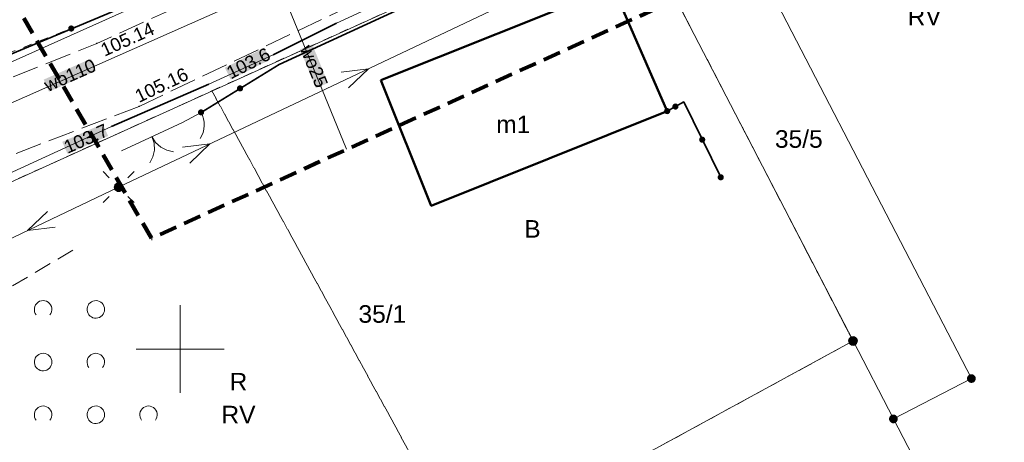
# Model space of a CAD drawing. Extents: x 6414462 to 20492237, y 5756825 to 17376351.
# Tile 106 of 127: x 6498241 to 6498297, y 5809695 to 5809719. Entities that reach past the tile are written whole.
import ezdxf
from ezdxf.enums import TextEntityAlignment as Align

# ---------------------------------------------------------------- set-up
doc = ezdxf.new("R2010")
doc.units = 0
for name, pattern in [('2324-2024 mdcp$0$PRZER1-1', [1, 0.5, -0.5]), ('2324-2024 mdcp$0$PRZER2-1', [1.5, 1, -0.5]), ('2324-2024 mdcp$0$PRZER3-1', [2, 1.5, -0.5]), ('Lipnica teren 1$0$HIDDEN2', [0.1875, 0.125, -0.0625])]:
    doc.linetypes.add(name, pattern=pattern)
for name, color, linetype, lineweight in [('2324-2024 mdcp$0$GEPPGD', 7, 'Continuous', 18), ('2324-2024 mdcp$0$GESBZO', 7, 'Continuous', 50), ('2324-2024 mdcp$0$GESBZO_O', 7, 'Continuous', 50), ('2324-2024 mdcp$0$GESDZI', 7, 'Continuous', 18), ('2324-2024 mdcp$0$GESDZI_O', 7, 'Continuous', 18), ('2324-2024 mdcp$0$GSLKBR', 7, 'Continuous', 18), ('2324-2024 mdcp$0$GSLKFU', 7, 'Continuous', 18), ('2324-2024 mdcp$0$GSLKOG', 7, 'Continuous', 35), ('2324-2024 mdcp$0$GSPWPS', 7, 'Continuous', 13), ('2324-2024 mdcp$0$GSPWPS_O', 7, 'Continuous', 13), ('2324-2024 mdcp$0$GSSKOA', 7, 'Continuous', 18), ('2324-2024 mdcp$0$GSSZAD', 7, 'Continuous', 18), ('2324-2024 mdcp$0$GULLOB', 7, 'Continuous', 35), ('2324-2024 mdcp$0$GUPELA', 7, 'Continuous', 18), ('2324-2024 mdcp$0$GUPPRZ_O', 7, 'Continuous', 18), ('2324-2024 mdcp$0$Ramka sekcyjna', 7, 'Continuous', 18), ('2324-2024 mdcp$0$zasięg aktualizacji', 230, '2324-2024 mdcp$0$PRZER2-1', 100)]:
    doc.layers.add(name, color=color, linetype=linetype, lineweight=lineweight)
for name, color, linetype, lineweight, true_color in [('2324-2024 mdcp$0$GESKKL_O', 7, 'Continuous', 18, 0x24bc24), ('2324-2024 mdcp$0$GESUZY', 7, 'Continuous', 18, 0x008000), ('2324-2024 mdcp$0$GESUZY_O', 7, 'Continuous', 18, 0x008000), ('2324-2024 mdcp$0$GULEPR', 1, 'Continuous', 18, 0xff0000), ('2324-2024 mdcp$0$GULWPR', 5, 'Continuous', 18, 0x0000ff), ('2324-2024 mdcp$0$GULWPR_O', 5, 'Continuous', 18, 0x0000ff)]:
    doc.layers.add(name, color=color, linetype=linetype, lineweight=lineweight, true_color=true_color)
doc.layers.add('Lipnica teren 1$0$demontaże', color=10, linetype='Continuous')
doc.styles.add('2324-2024 mdcp$0$Arial', font='arial.ttf')

# ---------------------------------------------------------------- blocks, each defined once
blk = doc.blocks.new('2324-2024 mdcp$0$GSPWPS1')
blk.add_hatch(color=0).paths.add_polyline_path([(-0.045, 0), (-0.043467, -0.011647), (-0.038971, -0.0225), (-0.03182, -0.03182), (-0.0225, -0.038971), (-0.011647, -0.043467), (0, -0.045), (0.011647, -0.043467), (0.0225, -0.038971), (0.03182, -0.03182), (0.038971, -0.0225), (0.043467, -0.011647), (0.045, 0), (0.043467, 0.011647), (0.038971, 0.0225), (0.03182, 0.03182), (0.0225, 0.038971), (0.011647, 0.043467), (0, 0.045), (-0.011647, 0.043467), (-0.0225, 0.038971), (-0.03182, 0.03182), (-0.038971, 0.0225), (-0.043467, 0.011647), (-0.045, 0)])
blk = doc.blocks.new('2324-2024 mdcp$0$GSSZAD1')
at = {"color": 0}
blk.add_lwpolyline([(0.5, 0), (0.490964, 0.094626), (0.464184, 0.185831), (0.420627, 0.27032), (0.361867, 0.34504), (0.290028, 0.407288), (0.207708, 0.454816), (0.117879, 0.485906), (0.023791, 0.499434), (-0.071157, 0.494911), (-0.163534, 0.4725), (-0.25, 0.433013), (-0.32743, 0.377875), (-0.393027, 0.309079), (-0.444418, 0.229113), (-0.479746, 0.140866), (-0.497736, 0.047528), (-0.497736, -0.047528), (-0.479746, -0.140866), (-0.444418, -0.229113), (-0.393027, -0.309079), (-0.32743, -0.377875), (-0.25, -0.433013), (-0.163534, -0.4725), (-0.071157, -0.494911), (0.023791, -0.499434), (0.117879, -0.485906), (0.207708, -0.454816), (0.290028, -0.407288), (0.361867, -0.34504), (0.420627, -0.27032), (0.464184, -0.185831), (0.490964, -0.094626)], close=True, dxfattribs=at)
blk = doc.blocks.new('2324-2024 mdcp$0$GSSZAD2')
at = {"color": 0}
blk.add_lwpolyline([(-0.390312, -0.3125), (-0.445567, -0.226869), (-0.482312, -0.131814), (-0.49902, -0.031282), (-0.494998, 0.070549), (-0.470412, 0.169449), (-0.426283, 0.26131), (-0.364446, 0.342315), (-0.287468, 0.409099), (-0.198548, 0.458889), (-0.10138, 0.489614), (0, 0.5), (0.10138, 0.489614), (0.198548, 0.458889), (0.287468, 0.409099), (0.364446, 0.342315), (0.426283, 0.26131), (0.470412, 0.169449), (0.494998, 0.070549), (0.49902, -0.031282), (0.482312, -0.131814), (0.445567, -0.226869), (0.390312, -0.3125)], dxfattribs=at)
blk = doc.blocks.new('2324-2024 mdcp$0$SUEP1')
at = {"color": 0}
blk.add_lwpolyline([(-0.75, -0.5), (0.75, 0), (-0.75, 0.5)], dxfattribs=at)
blk = doc.blocks.new('2324-2024 mdcp$0$GUPELA2')
blk.add_hatch(color=0).paths.add_polyline_path([(-0.001087, 0.044987), (0.011881, 0.043403), (0.021281, 0.03965), (0.030065, 0.033482), (0.038133, 0.023893), (0.043117, 0.012881), (0.044986, 0.001113), (0.044323, -0.007777), (0.040557, -0.019497), (0.033417, -0.030138), (0.024849, -0.037517), (0.013788, -0.042836), (0.002013, -0.044955), (-0.00982, -0.043916), (-0.020466, -0.040077), (-0.029541, -0.033946), (-0.036867, -0.025804), (-0.04187, -0.01649), (-0.04461, -0.005909), (-0.044532, 0.006476), (-0.041285, 0.017903), (-0.034764, 0.028574), (-0.024479, 0.03776), (-0.013449, 0.042943), (-0.001087, 0.044987)])
at = {"color": 0}
for points in [[(-0.883883, 0.883883), (-0.53033, 0.53033)], [(0.883883, 0.883883), (0.53033, 0.53033)], [(-0.883883, -0.883883), (-0.53033, -0.53033)], [(0.883883, -0.883883), (0.53033, -0.53033)]]:
    blk.add_lwpolyline(points, dxfattribs=at)
blk = doc.blocks.new('2324-2024 mdcp$0$GUPELA1')
at = {"true_color": 0xffffff}
blk.add_hatch(color=7, dxfattribs=at).paths.add_polyline_path([(-0.25, 0), (-0.241481, -0.064705), (-0.216506, -0.125), (-0.176777, -0.176777), (-0.125, -0.216506), (-0.064705, -0.241481), (0, -0.25), (0.064705, -0.241481), (0.125, -0.216506), (0.176777, -0.176777), (0.216506, -0.125), (0.241481, -0.064705), (0.25, 0), (0.241481, 0.064705), (0.216506, 0.125), (0.176777, 0.176777), (0.125, 0.216506), (0.064705, 0.241481), (0, 0.25), (-0.064705, 0.241481), (-0.125, 0.216506), (-0.176777, 0.176777), (-0.216506, 0.125), (-0.241481, 0.064705), (-0.25, 0)])
at = {"color": 0}
blk.add_lwpolyline([(0, 0.25), (0.064705, 0.241481), (0.125, 0.216506), (0.176777, 0.176777), (0.216506, 0.125), (0.241481, 0.064705), (0.25, 0), (0.241481, -0.064705), (0.216506, -0.125), (0.176777, -0.176777), (0.125, -0.216506), (0.064705, -0.241481), (0, -0.25), (-0.064705, -0.241481), (-0.125, -0.216506), (-0.176777, -0.176777), (-0.216506, -0.125), (-0.241481, -0.064705), (-0.25, 0), (-0.241481, 0.064705), (-0.216506, 0.125), (-0.176777, 0.176777), (-0.125, 0.216506), (-0.064705, 0.241481)], close=True, dxfattribs=at)
blk = doc.blocks.new('2324-2024 mdcp$0$KOLO')
blk.add_hatch(color=0).paths.add_polyline_path([(-0.175, 0), (-0.169037, -0.045293), (-0.151554, -0.0875), (-0.123744, -0.123744), (-0.0875, -0.151554), (-0.045293, -0.169037), (0, -0.175), (0.045293, -0.169037), (0.0875, -0.151554), (0.123744, -0.123744), (0.151554, -0.0875), (0.169037, -0.045293), (0.175, 0), (0.169037, 0.045293), (0.151554, 0.0875), (0.123744, 0.123744), (0.0875, 0.151554), (0.045293, 0.169037), (0, 0.175), (-0.045293, 0.169037), (-0.0875, 0.151554), (-0.123744, 0.123744), (-0.151554, 0.0875), (-0.169037, 0.045293), (-0.175, 0)])
blk = doc.blocks.new('2324-2024 mdcp$0$GSLKOG1')
blk.add_hatch(color=0).paths.add_polyline_path([(-0.175, 0), (-0.169037, -0.045293), (-0.151554, -0.0875), (-0.123744, -0.123744), (-0.0875, -0.151554), (-0.045293, -0.169037), (0, -0.175), (0.045293, -0.169037), (0.0875, -0.151554), (0.123744, -0.123744), (0.151554, -0.0875), (0.169037, -0.045293), (0.175, 0), (0.169037, 0.045293), (0.151554, 0.0875), (0.123744, 0.123744), (0.0875, 0.151554), (0.045293, 0.169037), (0, 0.175), (-0.045293, 0.169037), (-0.0875, 0.151554), (-0.123744, 0.123744), (-0.151554, 0.0875), (-0.169037, 0.045293), (-0.175, 0)])
blk = doc.blocks.new('2324-2024 mdcp$0$GSLKFU1')
at = {"color": 0}
blk.add_lwpolyline([(0, 0), (-0.012833, -0.195789), (-0.051111, -0.388229), (-0.114181, -0.574025), (-0.200962, -0.75), (-0.30997, -0.913142), (-0.43934, -1.06066), (-0.586858, -1.19003), (-0.75, -1.299038)], dxfattribs=at)
blk = doc.blocks.new('2324-2024 mdcp$0$GSLKBR1')
at = {"color": 0}
for points in [[(1.299038, 0.75), (1.06066, 0.43934), (0.75, 0.200962), (0.388229, 0.051111), (0, 0)], [(0, 0), (0.388229, -0.051111), (0.75, -0.200962), (1.06066, -0.43934), (1.299038, -0.75)]]:
    blk.add_lwpolyline(points, dxfattribs=at)
blk = doc.blocks.new('2324-2024 mdcp$0$GEPPGD1_2')
at = {"true_color": 0xffffff}
blk.add_hatch(color=7, dxfattribs=at).paths.add_polyline_path([(0, -0.25), (0.077254, -0.237764), (0.146946, -0.202254), (0.202254, -0.146946), (0.237764, -0.077254), (0.25, 0), (0.237764, 0.077254), (0.202254, 0.146946), (0.146946, 0.202254), (0.077254, 0.237764), (0, 0.25), (-0.077254, 0.237764), (-0.146946, 0.202254), (-0.202254, 0.146946), (-0.237764, 0.077254), (-0.25, 0), (-0.237764, -0.077254), (-0.202254, -0.146946), (-0.146946, -0.202254), (-0.077254, -0.237764), (0, -0.25)])
blk.add_hatch(color=0).paths.add_polyline_path([(0, -0.045), (0.013906, -0.042798), (0.02645, -0.036406), (0.036406, -0.02645), (0.042798, -0.013906), (0.045, 0), (0.042798, 0.013906), (0.036406, 0.02645), (0.02645, 0.036406), (0.013906, 0.042798), (0, 0.045), (-0.013906, 0.042798), (-0.02645, 0.036406), (-0.036406, 0.02645), (-0.042798, 0.013906), (-0.045, 0), (-0.042798, -0.013906), (-0.036406, -0.02645), (-0.02645, -0.036406), (-0.013906, -0.042798), (0, -0.045)])
blk = doc.blocks.new('2324-2024 mdcp$0$GEPPGD1_1')
at = {"true_color": 0xffffff}
blk.add_hatch(color=7, dxfattribs=at).paths.add_polyline_path([(0, -0.25), (0.077254, -0.237764), (0.146946, -0.202254), (0.202254, -0.146946), (0.237764, -0.077254), (0.25, 0), (0.237764, 0.077254), (0.202254, 0.146946), (0.146946, 0.202254), (0.077254, 0.237764), (0, 0.25), (-0.077254, 0.237764), (-0.146946, 0.202254), (-0.202254, 0.146946), (-0.237764, 0.077254), (-0.25, 0), (-0.237764, -0.077254), (-0.202254, -0.146946), (-0.146946, -0.202254), (-0.077254, -0.237764), (0, -0.25)])
at = {"color": 0}
blk.add_lwpolyline([(0, 0.25), (0.077254, 0.237764), (0.146946, 0.202254), (0.202254, 0.146946), (0.237764, 0.077254), (0.25, 0), (0.237764, -0.077254), (0.202254, -0.146946), (0.146946, -0.202254), (0.077254, -0.237764), (0, -0.25), (-0.077254, -0.237764), (-0.146946, -0.202254), (-0.202254, -0.146946), (-0.237764, -0.077254), (-0.25, 0), (-0.237764, 0.077254), (-0.202254, 0.146946), (-0.146946, 0.202254), (-0.077254, 0.237764)], close=True, dxfattribs=at)
blk = doc.blocks.new('2324-2024 mdcp')
at = {"layer": '2324-2024 mdcp$0$GULWPR_O', "true_color": 0xffffff}
for points in [[(6498256.828, 5809717.065), (6498257.522, 5809717.349), (6498258.423, 5809715.146), (6498257.729, 5809714.862), (6498256.828, 5809717.065)], [(6498242.231, 5809715.343), (6498244.92, 5809716.532), (6498245.223, 5809715.846), (6498242.534, 5809714.657), (6498242.231, 5809715.343)]]:
    blk.add_hatch(color=7, dxfattribs=at).paths.add_polyline_path(points, flags=0)
at = {"layer": '2324-2024 mdcp$0$GUPPRZ_O', "true_color": 0xffffff}
for points in [[(6498252.548, 5809716.017), (6498254.794, 5809717.159), (6498255.134, 5809716.491), (6498252.888, 5809715.349), (6498252.548, 5809716.017)], [(6498243.289, 5809711.799), (6498245.593, 5809712.819), (6498245.897, 5809712.133), (6498243.592, 5809711.113), (6498243.289, 5809711.799)]]:
    blk.add_hatch(color=7, dxfattribs=at).paths.add_polyline_path(points, flags=0)
at = {"layer": '2324-2024 mdcp$0$GESBZO', "color": 18, "linetype": 'Continuous', "lineweight": 50, "true_color": 0x0a0909}
blk.add_lwpolyline([(6498261.43, 5809715.31), (6498274.65, 5809720.6), (6498277.73, 5809713.55), (6498264.301, 5809708.165)], close=True, dxfattribs=at)
at = {"layer": '2324-2024 mdcp$0$GESDZI', "color": 7, "linetype": 'Continuous', "lineweight": 18}
for points in [[(6498086.88, 5809635.22), (6498149.97, 5809671.19), (6498158.454, 5809675.816), (6498183.288, 5809691.265), (6498210.34, 5809702.898), (6498250.843, 5809721.043), (6498255.246, 5809723.193), (6498284.59, 5809737.518), (6498336.53, 5809764.26), (6498349.29, 5809770), (6498351.165, 5809770.816), (6498357.57, 5809773.68), (6498385.47, 5809786.23), (6498389.73, 5809788.34), (6498395.12, 5809790.98), (6498474.92, 5809830.27), (6498519.28, 5809851.17), (6498558.08, 5809869.44), (6498581.52, 5809880.48), (6498706.5, 5809939.35)], [(6498399.71, 5809786.07), (6498378.88, 5809775.84), (6498357.18, 5809764.7), (6498354.01, 5809763.14), (6498327.32, 5809749.98), (6498300.63, 5809736.82), (6498279.962, 5809727.457), (6498275.4, 5809725.39), (6498229.86, 5809704.76), (6498220.93, 5809700.12), (6498216.89, 5809698.02), (6498190.27, 5809685.86), (6498179.39, 5809679.84), (6498167.98, 5809673.48), (6498155.28, 5809667.65), (6498141.811, 5809660.247), (6498134.801, 5809656.394), (6498121.13, 5809648.88), (6498104.66, 5809637.74), (6498088.19, 5809626.61)]]:
    blk.add_lwpolyline(points, dxfattribs=at)
for points in [[(6498250.843, 5809721.043), (6498210.34, 5809702.898), (6498147.544, 5809813.462), (6498188.135, 5809835.514), (6498203.85, 5809801.58)], [(6498279.962, 5809727.457), (6498300.63, 5809736.82), (6498327.17, 5809696.54), (6498311.6, 5809675.84), (6498304.903, 5809668.418), (6498290.61, 5809696.02), (6498295.05, 5809698.32)], [(6498275.4, 5809725.39), (6498279.962, 5809727.457), (6498295.05, 5809698.32), (6498290.61, 5809696.02), (6498288.31, 5809700.46)], [(6498288.31, 5809700.46), (6498248.32, 5809678.64), (6498229.86, 5809704.76), (6498275.4, 5809725.39)]]:
    blk.add_lwpolyline(points, close=True, dxfattribs=at)
at = {"layer": '2324-2024 mdcp$0$GESUZY', "color": 96, "linetype": '2324-2024 mdcp$0$PRZER1-1', "lineweight": 18, "true_color": 0x008000}
for points in [[(6498190.27, 5809685.86), (6498216.89, 5809698.02), (6498220.43, 5809699.86), (6498220.93, 5809700.12), (6498229.86, 5809704.76), (6498251.81, 5809714.7), (6498275.4, 5809725.39), (6498279.962, 5809727.457), (6498300.63, 5809736.82), (6498327.32, 5809749.98), (6498354.01, 5809763.14), (6498357.18, 5809764.7), (6498378.88, 5809775.84), (6498399.71, 5809786.07)], [(6498706.5, 5809939.35), (6498581.52, 5809880.48), (6498558.08, 5809869.44), (6498519.28, 5809851.17), (6498474.92, 5809830.27), (6498395.12, 5809790.98), (6498389.73, 5809788.34), (6498385.47, 5809786.23), (6498357.57, 5809773.68), (6498351.165, 5809770.816), (6498349.29, 5809770), (6498336.53, 5809764.26), (6498284.59, 5809737.518), (6498272.586, 5809731.658), (6498255.246, 5809723.193), (6498250.843, 5809721.043), (6498240.121, 5809716.8), (6498217.74, 5809706.353), (6498210.34, 5809702.898), (6498183.288, 5809691.265), (6498158.454, 5809675.816), (6498149.97, 5809671.19), (6498086.88, 5809635.22)], [(6498266.19, 5809688.39), (6498288.31, 5809700.46), (6498275.4, 5809725.39), (6498279.962, 5809727.457), (6498300.63, 5809736.82), (6498327.32, 5809749.98), (6498349.24, 5809716.72), (6498341.03, 5809710.28), (6498327.17, 5809696.54), (6498311.6, 5809675.84)], [(6498251.81, 5809714.7), (6498266.19, 5809688.39)]]:
    blk.add_lwpolyline(points, dxfattribs=at)
for points in [[(6498228.016, 5809739.971), (6498236.768, 5809745.165), (6498250.843, 5809721.043), (6498240.121, 5809716.8)], [(6498275.4, 5809725.39), (6498288.31, 5809700.46), (6498266.19, 5809688.39), (6498251.81, 5809714.7)]]:
    blk.add_lwpolyline(points, close=True, dxfattribs=at)
at = {"layer": '2324-2024 mdcp$0$GSLKBR', "color": 7, "linetype": 'Continuous', "lineweight": 18}
blk.add_lwpolyline([(6498246.66, 5809711.28), (6498250.13, 5809712.91)], dxfattribs=at)
at = {"layer": '2324-2024 mdcp$0$GSLKFU', "color": 7, "linetype": 'Continuous', "lineweight": 18}
blk.add_lwpolyline([(6498250.13, 5809712.91), (6498251.19, 5809713.48)], dxfattribs=at)
at = {"layer": '2324-2024 mdcp$0$GSLKOG', "color": 7, "linetype": 'Continuous', "lineweight": 35}
for points in [[(6498251.19, 5809713.48), (6498255.638, 5809716.208), (6498275.364, 5809725.292)], [(6498250.661, 5809721.129), (6498223.106, 5809709.576), (6498221.191, 5809709.861)], [(6498280.78, 5809709.78), (6498278.67, 5809714.07), (6498277.73, 5809713.55)]]:
    blk.add_lwpolyline(points, dxfattribs=at)
at = {"layer": '2324-2024 mdcp$0$GSSKOA', "color": 7, "linetype": '2324-2024 mdcp$0$PRZER3-1', "lineweight": 18}
for points in [[(6498292.695, 5809739.408), (6498272.495, 5809730.039), (6498258.834, 5809723.581), (6498245.255, 5809717.404)], [(6498247.669, 5809713.82), (6498260.674, 5809720.02), (6498274.193, 5809726.107), (6498294.56, 5809734.875)], [(6498155.797, 5809673.291), (6498169.738, 5809681.431), (6498185.935, 5809690.941), (6498229.346, 5809711.054), (6498245.255, 5809717.404)], [(6498247.669, 5809713.82), (6498225.044, 5809705.175), (6498214.249, 5809700.036), (6498192.189, 5809689.217), (6498187.965, 5809687.165), (6498183.656, 5809684.855), (6498157.712, 5809670.275), (6498155.797, 5809673.291)]]:
    blk.add_lwpolyline(points, dxfattribs=at)
at = {"layer": '2324-2024 mdcp$0$GSSZAD', "color": 7, "linetype": '2324-2024 mdcp$0$PRZER2-1', "lineweight": 18}
blk.add_lwpolyline([(6498243.89, 5809705.63), (6498234.05, 5809699.8), (6498241.04, 5809687.34), (6498251.11, 5809669.01), (6498262.06, 5809651.07), (6498268.84, 5809643.72)], dxfattribs=at)
at = {"layer": '2324-2024 mdcp$0$GULEPR', "color": 1, "linetype": 'Continuous', "lineweight": 18, "true_color": 0xff0000}
for points in [[(6498200.66, 5809687.34), (6498246.5, 5809709.22), (6498290.94, 5809730.28), (6498335.24, 5809751.33), (6498377.1, 5809771.16)], [(6498172.47, 5809672.39), (6498172.72, 5809672.74), (6498173.99, 5809672.42), (6498177.39, 5809675.38), (6498178.76, 5809680.09), (6498189.45, 5809686.19), (6498211.26, 5809696.26), (6498214.9, 5809697.95), (6498219.59, 5809700.2), (6498230.34, 5809705.44), (6498246.1, 5809712.68), (6498251.63, 5809715.08), (6498255.29, 5809716.76), (6498258.9, 5809718.55), (6498263.82, 5809720.84), (6498267.42, 5809722.41), (6498275.03, 5809725.87), (6498277.54, 5809727.17), (6498285.55, 5809730.56), (6498301.77, 5809737.79), (6498315.45, 5809744.58), (6498327.5, 5809750.54), (6498327.95, 5809750.29)]]:
    blk.add_lwpolyline(points, dxfattribs=at)
at = {"layer": '2324-2024 mdcp$0$GULLOB', "color": 7, "linetype": 'Continuous', "lineweight": 35}
for points in [[(6498255.29, 5809716.76), (6498258.9, 5809718.55)], [(6498246.1, 5809712.68), (6498251.63, 5809715.08)]]:
    blk.add_lwpolyline(points, dxfattribs=at)
at = {"layer": '2324-2024 mdcp$0$GULWPR', "color": 5, "linetype": 'Continuous', "lineweight": 18, "true_color": 0x0000ff}
for points in [[(6498231.89, 5809710.27), (6498255.63, 5809720.77)], [(6498255.63, 5809720.77), (6498259.47, 5809711.38)]]:
    blk.add_lwpolyline(points, dxfattribs=at)
at = {"layer": '2324-2024 mdcp$0$Ramka sekcyjna', "color": 7, "linetype": 'Continuous', "lineweight": 18, "flags": 128}
for points in [[(6498250, 5809697.5), (6498250, 5809702.5)], [(6498252.5, 5809700), (6498247.5, 5809700)]]:
    blk.add_lwpolyline(points, dxfattribs=at)
at = {"layer": '2324-2024 mdcp$0$zasięg aktualizacji'}
blk.add_lwpolyline([(6498303.01, 5809731.194), (6498248.373, 5809706.305), (6498223.102, 5809749.882), (6498278.628, 5809779.528), (6498303.01, 5809731.194)], dxfattribs=at)
at = {"layer": '2324-2024 mdcp$0$GEPPGD', "color": 7, "linetype": 'Continuous', "lineweight": 18}
for name, p in [('2324-2024 mdcp$0$GEPPGD1_1', (6498288.31, 5809700.46)), ('2324-2024 mdcp$0$GEPPGD1_2', (6498295.05, 5809698.32)), ('2324-2024 mdcp$0$GEPPGD1_2', (6498290.61, 5809696.02))]:
    blk.add_blockref(name, p, dxfattribs=at)
at = {"layer": '2324-2024 mdcp$0$GSLKBR', "color": 7, "linetype": 'Continuous', "lineweight": 18, "rotation": 295.1613514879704}
blk.add_blockref('2324-2024 mdcp$0$GSLKBR1', (6498248.395, 5809712.095), dxfattribs=at)
at = {"layer": '2324-2024 mdcp$0$GSLKFU', "color": 7, "linetype": 'Continuous', "lineweight": 18, "rotation": 28.26851278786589}
blk.add_blockref('2324-2024 mdcp$0$GSLKFU1', (6498251.19, 5809713.48), dxfattribs=at)
at = {"layer": '2324-2024 mdcp$0$GSLKOG', "color": 7, "linetype": 'Continuous', "lineweight": 35}
for name, p, rotation in [('2324-2024 mdcp$0$KOLO', (6498243.8, 5809718.253), 202.7463841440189), ('2324-2024 mdcp$0$KOLO', (6498243.8, 5809718.253), 202.7463841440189), ('2324-2024 mdcp$0$KOLO', (6498253.414, 5809714.844), 31.52117881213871), ('2324-2024 mdcp$0$KOLO', (6498253.414, 5809714.844), 31.52117881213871), ('2324-2024 mdcp$0$KOLO', (6498278.2, 5809713.81), 208.9509952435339), ('2324-2024 mdcp$0$KOLO', (6498278.2, 5809713.81), 208.9509952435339), ('2324-2024 mdcp$0$GSLKOG1', (6498251.19, 5809713.48), 31.52117881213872), ('2324-2024 mdcp$0$GSLKOG1', (6498277.73, 5809713.55), 208.9509952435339), ('2324-2024 mdcp$0$KOLO', (6498279.725, 5809711.925), 116.189873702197), ('2324-2024 mdcp$0$KOLO', (6498279.725, 5809711.925), 116.189873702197), ('2324-2024 mdcp$0$GSLKOG1', (6498280.78, 5809709.78), 116.189873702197)]:
    blk.add_blockref(name, p, dxfattribs=dict(at, rotation=rotation))
at = {"layer": '2324-2024 mdcp$0$GSPWPS', "color": 7, "linetype": 'Continuous', "lineweight": 13}
for p in [(6498245.255, 5809717.404), (6498247.669, 5809713.82)]:
    blk.add_blockref('2324-2024 mdcp$0$GSPWPS1', p, dxfattribs=at)
at = {"layer": '2324-2024 mdcp$0$GSSZAD', "color": 7, "linetype": 'Continuous', "lineweight": 18}
for name, p in [('2324-2024 mdcp$0$GSSZAD2', (6498242.2, 5809702.259)), ('2324-2024 mdcp$0$GSSZAD1', (6498245.2, 5809702.259)), ('2324-2024 mdcp$0$GSSZAD1', (6498242.2, 5809699.259)), ('2324-2024 mdcp$0$GSSZAD2', (6498245.2, 5809699.259)), ('2324-2024 mdcp$0$GSSZAD2', (6498242.2, 5809696.259)), ('2324-2024 mdcp$0$GSSZAD1', (6498245.2, 5809696.259)), ('2324-2024 mdcp$0$GSSZAD2', (6498248.2, 5809696.259))]:
    blk.add_blockref(name, p, dxfattribs=at)
at = {"layer": '2324-2024 mdcp$0$GULEPR', "color": 1, "linetype": 'Continuous', "lineweight": 18, "true_color": 0xff0000}
for p, rotation in [((6498260.055, 5809715.644), 25.35615102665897), ((6498251.018, 5809711.361), 25.35615102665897), ((6498241.988, 5809707.066), 205.5157213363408)]:
    blk.add_blockref('2324-2024 mdcp$0$SUEP1', p, dxfattribs=dict(at, rotation=rotation))
at = {"layer": '2324-2024 mdcp$0$GUPELA', "color": 7, "linetype": 'Continuous', "lineweight": 18}
for name in ['2324-2024 mdcp$0$GUPELA2', '2324-2024 mdcp$0$GUPELA1']:
    blk.add_blockref(name, (6498246.5, 5809709.22), dxfattribs=at)
at = {"layer": '2324-2024 mdcp$0$GESBZO_O', "color": 7, "linetype": 'Continuous', "lineweight": 0, "style": '2324-2024 mdcp$0$Arial'}
blk.add_text('m1', height=1, dxfattribs=at).set_placement((6498268.966, 5809712.294), align=Align.CENTER)
at = {"layer": '2324-2024 mdcp$0$GESDZI_O', "color": 7, "linetype": 'Continuous', "lineweight": 0, "style": '2324-2024 mdcp$0$Arial'}
for s, p in [('35/5', (6498285.225, 5809711.462)), ('35/1', (6498261.514, 5809701.497))]:
    blk.add_text(s, height=1, dxfattribs=at).set_placement(p, align=Align.CENTER)
at = {"layer": '2324-2024 mdcp$0$GESKKL_O', "color": 82, "linetype": 'Continuous', "lineweight": 0, "true_color": 0x24bc24, "style": '2324-2024 mdcp$0$Arial'}
for p in [(6498292.385, 5809718.444), (6498253.322, 5809695.767)]:
    blk.add_text('RV', height=1, dxfattribs=at).set_placement(p, align=Align.CENTER)
at = {"layer": '2324-2024 mdcp$0$GESUZY_O', "color": 96, "linetype": 'Continuous', "lineweight": 0, "true_color": 0x008000, "style": '2324-2024 mdcp$0$Arial'}
for s, p in [('B', (6498270.06, 5809706.342)), ('R', (6498253.322, 5809697.642))]:
    blk.add_text(s, height=1, dxfattribs=at).set_placement(p, align=Align.CENTER)
at = {"layer": '2324-2024 mdcp$0$GSPWPS_O', "color": 7, "linetype": 'Continuous', "lineweight": 0, "style": '2324-2024 mdcp$0$Arial'}
for s, rotation, p in [('105.14', 24.4605, (6498245.695, 5809716.642)), ('105.16', 25.489, (6498247.655, 5809714.008))]:
    blk.add_text(s, height=0.75, rotation=rotation, dxfattribs=at).set_placement(p)
at = {"layer": '2324-2024 mdcp$0$GULWPR_O', "color": 5, "linetype": 'Continuous', "lineweight": 0, "true_color": 0x0000ff, "style": '2324-2024 mdcp$0$Arial'}
for s, rotation, p in [('wo25', 292.2419, (6498257.278, 5809715.964)), ('wo110', 23.8594, (6498243.879, 5809715.252))]:
    blk.add_text(s, height=0.75, rotation=rotation, dxfattribs=at).set_placement(p, align=Align.CENTER)
at = {"layer": '2324-2024 mdcp$0$GUPPRZ_O', "color": 1, "linetype": 'Continuous', "lineweight": 0, "true_color": 0xff0000, "style": '2324-2024 mdcp$0$Arial'}
for s, rotation, p in [('103.6', 26.9415, (6498252.888, 5809715.349)), ('103.7', 23.8759, (6498243.592, 5809711.113))]:
    blk.add_text(s, height=0.75, rotation=rotation, dxfattribs=at).set_placement(p)
blk = doc.blocks.new('Lipnica teren 1')
at = {"layer": 'Lipnica teren 1$0$demontaże', "linetype": 'Lipnica teren 1$0$HIDDEN2'}
blk.add_blockref('2324-2024 mdcp', (0, 0), dxfattribs=at)

msp = doc.modelspace()

# ---------------------------------------------------------------- block references
msp.add_blockref('Lipnica teren 1', (0, 0))

doc.saveas('drawing.dxf')
